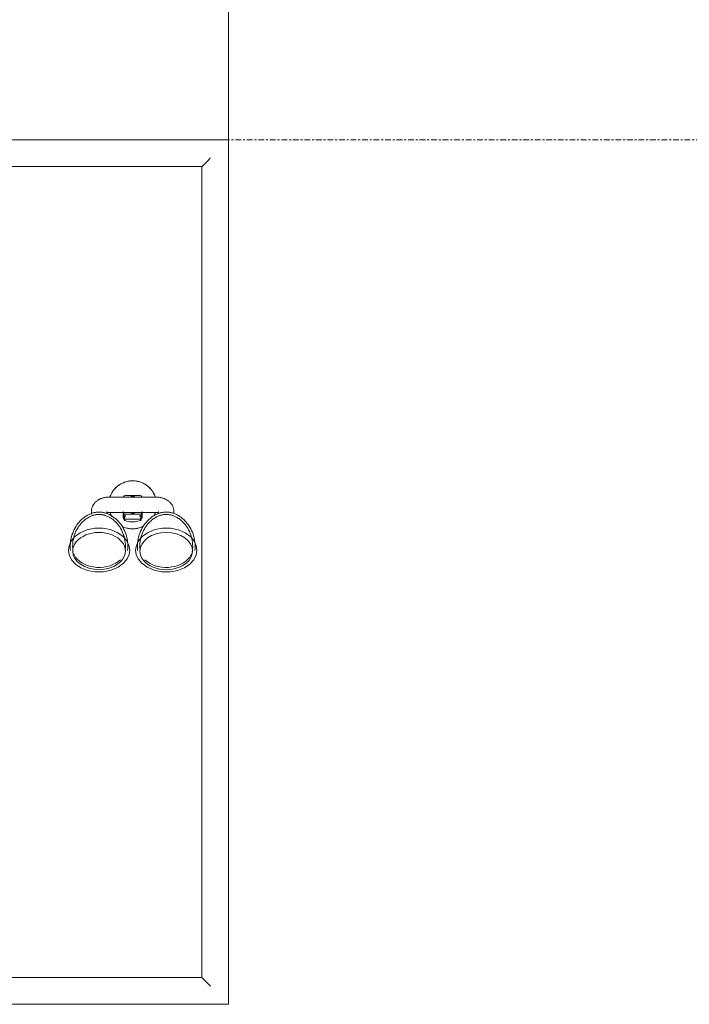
# Model space of a CAD drawing. Header units: millimetres. Extents: x -281 to 121694, y -16481 to 65128.
# Tile 50 of 256: x 15482 to 16180, y 21100 to 22125. Entities that reach past the tile are written whole.
import ezdxf

# ---------------------------------------------------------------- set-up
doc = ezdxf.new("R2010")
doc.units = ezdxf.units.MM
doc.linetypes.add('Grid Line', pattern=[12, 6, -2, 2, -2])
for name, color, linetype, lineweight in [('A--L$01A__Algemeen', 7, 'Continuous', 5), ('A--L$07A__Stramien', 1, 'Continuous', 5), ('A--L74__VasteSanitaireVoorz', 1, 'Continuous', 5), ('A--L82__LosseGebruikersInvent', 1, 'Continuous', 5)]:
    doc.layers.add(name, color=color, linetype=linetype, lineweight=lineweight)

# ---------------------------------------------------------------- blocks, each defined once
blk = doc.blocks.new('NLRS_82_FU_UN_lab en spoel tafels_gen_kad - labtafel zonder onderkast dxbxh 900x1200x950-V237-L_80_ 14')
at = {"layer": 'A--L$01A__Algemeen'}
for p, q in [((-600, 262.7), (-600, -637.3)), ((600, 262.7), (300, 262.7)), ((600, -637.3), (600, 262.7)), ((-600, -637.3), (600, -637.3))]:
    blk.add_line(p, q, dxfattribs=at)
blk = doc.blocks.new('NLRS_82_FU_UN_spoekbak_gen_kad - spoelbak dxbxh 900x900x957-V377-L_80_ 14')
at = {"layer": 'A--L$01A__Algemeen'}
for p, q in [((450, 322.7), (-450, 322.7)), ((450, -577.3), (450, 322.7)), ((423.7, 296.4), (429.3, 301.9)), ((422, 294.7), (-422, 294.7)), ((422, 294.7), (0, 294.7)), ((422, -549.3), (422, 294.7)), ((422, -549.3), (422, 294.7)), ((-422, -549.3), (422, -549.3)), ((0, -549.3), (422, -549.3)), ((429.3, -556.6), (423.7, -551.1)), ((-450, -577.3), (450, -577.3))]:
    blk.add_line(p, q, dxfattribs=at)
for points in [[(431, 303.7), (430.8, 303.5), (430.4, 303.1), (429.8, 302.4), (429.4, 302.1), (429.3, 301.9)], [(423.7, 296.4), (423.6, 296.3), (423.2, 295.9), (422.6, 295.3), (422.2, 294.9), (422, 294.7)], [(422, -549.3), (422.2, -549.5), (422.6, -550), (423.2, -550.6), (423.6, -550.9), (423.7, -551.1)], [(429.3, -556.6), (429.4, -556.8), (429.8, -557.1), (430.4, -557.7), (430.8, -558.1), (431, -558.4)]]:
    blk.add_open_spline(points, degree=3, dxfattribs=at)
at = {"layer": 'A--L74__VasteSanitaireVoorz'}
for p, q in [((375, -49.3), (325, -49.3)), ((357, -47.5), (343, -47.5)), ((307, -64.4), (307, -66.9)), ((323, -66.3), (323, -64.4)), ((325, -65.3), (375, -65.3)), ((340, -69.4), (340, -66.3)), ((340, -67), (340, -68.9)), ((340, -69.6), (340, -67.9)), ((340, -68.2), (340, -69.6)), ((340, -68.9), (343, -68.9)), ((341, -66.3), (341, -67.5)), ((341, -67.9), (341, -68.9)), ((341.4, -68.7), (343, -69.4)), ((343, -67.2), (357, -67.2)), ((357, -69.4), (358.6, -68.7)), ((357, -68.9), (360, -68.9)), ((359, -67.5), (359, -66.3)), ((359, -68.9), (359, -67.9)), ((360, -66.3), (360, -69.4)), ((360, -68.9), (360, -67)), ((360, -69.6), (360, -68.2)), ((377, -64.4), (377, -66.3)), ((393, -66.3), (393, -64.4)), ((357, -72.4), (343, -72.4))]:
    blk.add_line(p, q, dxfattribs=at)
at = {"layer": 'A--L74__VasteSanitaireVoorz', "flags": 128}
for points in [[(350, -32.3), (349, -32.3), (348, -32.4), (347, -32.5), (346, -32.6), (345, -32.8), (344.1, -33), (343.1, -33.3), (342.1, -33.6), (341.2, -33.9), (340.3, -34.3), (339.4, -34.7), (338.5, -35.1), (337.6, -35.6), (336.7, -36.1), (335.9, -36.7), (335.1, -37.3), (334.3, -37.9), (333.5, -38.5), (332.8, -39.2), (332.1, -39.9), (331.4, -40.6), (330.7, -41.4), (330.1, -42.2), (329.5, -43), (329, -43.8), (328.4, -44.7), (328, -45.5), (327.5, -46.4), (327.1, -47.3), (326.7, -48.3), (326.4, -49.2)], [(373.8, -49.7), (373.5, -48.8), (373.1, -47.8), (372.7, -46.9), (372.3, -46), (371.8, -45.1), (371.3, -44.3), (370.8, -43.4), (370.2, -42.6), (369.6, -41.8), (369, -41), (368.3, -40.3), (367.6, -39.6), (366.9, -38.9), (366.1, -38.2), (365.4, -37.6), (364.6, -37), (363.7, -36.4), (362.9, -35.9), (362, -35.4), (361.1, -34.9), (360.2, -34.5), (359.3, -34.1), (358.4, -33.8), (357.4, -33.5), (356.5, -33.2), (355.5, -32.9), (354.5, -32.7), (353.5, -32.6), (352.5, -32.5), (351.5, -32.4), (350.5, -32.3), (350, -32.3)], [(325, -49.3), (324.4, -49.3), (323.7, -49.4), (323.1, -49.4), (322.5, -49.5), (321.9, -49.5), (321.3, -49.6), (320.6, -49.8), (320, -49.9), (319.4, -50), (318.8, -50.2), (318.2, -50.4), (317.6, -50.6), (317, -50.8), (316.4, -51.1), (315.9, -51.4), (315.3, -51.6), (314.7, -52), (314.2, -52.3), (313.6, -52.6), (313.1, -53), (312.6, -53.4), (312.1, -53.8), (311.6, -54.2), (311.1, -54.7), (310.7, -55.2), (310.2, -55.7), (309.8, -56.2), (309.4, -56.8), (309, -57.4), (308.7, -58), (308.3, -58.6), (308.1, -59.2), (307.8, -59.9), (307.6, -60.6), (307.4, -61.3), (307.2, -62), (307.1, -62.7), (307, -63.5), (307, -64.2), (307, -64.4)], [(393, -64.4), (393, -63.7), (392.9, -62.9), (392.8, -62.2), (392.7, -61.5), (392.5, -60.8), (392.3, -60.1), (392, -59.4), (391.7, -58.8), (391.4, -58.1), (391.1, -57.5), (390.7, -56.9), (390.3, -56.4), (389.9, -55.8), (389.5, -55.3), (389, -54.8), (388.5, -54.4), (388, -53.9), (387.5, -53.5), (387, -53.1), (386.5, -52.7), (386, -52.4), (385.4, -52), (384.9, -51.7), (384.3, -51.4), (383.7, -51.2), (383.1, -50.9), (382.5, -50.7), (381.9, -50.5), (381.3, -50.3), (380.7, -50.1), (380.1, -49.9), (379.5, -49.8), (378.9, -49.7), (378.3, -49.6), (377.7, -49.5), (377, -49.4), (376.4, -49.4), (375.8, -49.3), (375.2, -49.3), (375, -49.3)], [(345.1, -100.6), (345, -98.4), (344.8, -96.2), (344.5, -94), (344.1, -91.8), (343.5, -89.7), (342.9, -87.7), (342.2, -85.8), (341.4, -83.9), (340.5, -82.2), (339.6, -80.6), (338.6, -79), (337.6, -77.6), (336.6, -76.3), (335.5, -75.1), (334.5, -74), (333.5, -72.9), (332.4, -72), (331.4, -71.1), (330.4, -70.4), (329.5, -69.7), (328.5, -69), (327.6, -68.5), (326.7, -68), (325.8, -67.5), (324.9, -67.1), (324.1, -66.7), (323.3, -66.4), (322.5, -66.1), (321.8, -65.9), (321.1, -65.7), (320.4, -65.5), (319.7, -65.4), (319, -65.2), (318.3, -65.1), (317.7, -65), (317, -65), (316.4, -64.9), (315.8, -64.9), (315.2, -64.9), (314.5, -64.9), (313.9, -64.9), (313.3, -64.9), (312.7, -65), (312, -65.1), (311.4, -65.2), (310.7, -65.3), (310, -65.4), (309.3, -65.6), (308.6, -65.8), (307.9, -66), (307.1, -66.3), (306.3, -66.6), (305.5, -66.9), (304.7, -67.3), (303.8, -67.7), (302.9, -68.2), (302, -68.7), (301.1, -69.3), (300.1, -70), (299.1, -70.7), (298.1, -71.5), (297.1, -72.4), (296, -73.4), (295, -74.5), (294, -75.6), (292.9, -76.9), (291.9, -78.3), (291, -79.7), (290, -81.3), (289.1, -83), (288.3, -84.8), (287.5, -86.7), (286.8, -88.6), (286.2, -90.7), (285.7, -92.8), (285.4, -95), (285.1, -97.2), (285, -99.4), (284.9, -100.6)], [(342.6, -100.6), (342.5, -98.5), (342.3, -96.4), (342, -94.4), (341.6, -92.4), (341.1, -90.4), (340.5, -88.5), (339.8, -86.7), (339.1, -85), (338.3, -83.4), (337.4, -81.8), (336.5, -80.4), (335.6, -79.1), (334.6, -77.9), (333.7, -76.7), (332.7, -75.7), (331.8, -74.7), (330.8, -73.9), (329.9, -73.1), (328.9, -72.4), (328, -71.7), (327.2, -71.1), (326.3, -70.6), (325.5, -70.2), (324.7, -69.7), (323.9, -69.4), (323.2, -69.1), (322.4, -68.8), (321.7, -68.5), (321.1, -68.3), (320.4, -68.1), (319.8, -67.9), (319.1, -67.8), (318.5, -67.7), (318, -67.6), (317.4, -67.5), (316.8, -67.4), (316.3, -67.4), (315.7, -67.4), (315.1, -67.4), (314.6, -67.4), (314, -67.4), (313.5, -67.4), (312.9, -67.5), (312.4, -67.5), (311.8, -67.6), (311.2, -67.7), (310.6, -67.9), (309.9, -68), (309.3, -68.2), (308.6, -68.4), (307.9, -68.6), (307.2, -68.9), (306.5, -69.2), (305.7, -69.5), (305, -69.9), (304.1, -70.4), (303.3, -70.9), (302.4, -71.4), (301.5, -72), (300.6, -72.7), (299.7, -73.4), (298.8, -74.3), (297.8, -75.2), (296.8, -76.2), (295.9, -77.2), (294.9, -78.4), (294, -79.7), (293.1, -81.1), (292.2, -82.5), (291.3, -84.1), (290.6, -85.8), (289.8, -87.5), (289.2, -89.4), (288.6, -91.3), (288.2, -93.3), (287.8, -95.3), (287.6, -97.4), (287.5, -99.5), (287.4, -100.6)], [(322.7, -65.8), (322.8, -65.8), (322.8, -65.8), (322.9, -65.7), (323, -65.7), (323.1, -65.6), (323.3, -65.6), (323.4, -65.5), (323.5, -65.5), (323.7, -65.5), (323.8, -65.4), (324, -65.4), (324.2, -65.4), (324.3, -65.4), (324.5, -65.3), (324.7, -65.3), (324.8, -65.3), (325, -65.3)], [(326.2, -64.9), (326.5, -65.9), (326.9, -66.8), (327.3, -67.7), (327.7, -68.6)], [(340, -64.2), (340, -66.9), (340, -68.9), (340, -69.4)], [(341, -67.5), (341, -72.1), (341, -69.6)], [(341.5, -70.9), (341.2, -70.5), (341.1, -70)], [(415.1, -100.6), (415, -98.4), (414.8, -96.2), (414.5, -94), (414.1, -91.8), (413.5, -89.7), (412.9, -87.7), (412.2, -85.8), (411.4, -83.9), (410.5, -82.2), (409.6, -80.6), (408.6, -79), (407.6, -77.6), (406.6, -76.3), (405.5, -75.1), (404.5, -74), (403.5, -72.9), (402.4, -72), (401.4, -71.1), (400.4, -70.4), (399.5, -69.7), (398.5, -69), (397.6, -68.5), (396.7, -68), (395.8, -67.5), (394.9, -67.1), (394.1, -66.7), (393.3, -66.4), (392.5, -66.1), (391.8, -65.9), (391.1, -65.7), (390.4, -65.5), (389.7, -65.4), (389, -65.2), (388.3, -65.1), (387.7, -65), (387, -65), (386.4, -64.9), (385.8, -64.9), (385.2, -64.9), (384.5, -64.9), (383.9, -64.9), (383.3, -64.9), (382.7, -65), (382, -65.1), (381.4, -65.2), (380.7, -65.3), (380, -65.4), (379.3, -65.6), (378.6, -65.8), (377.9, -66), (377.1, -66.3), (376.3, -66.6), (375.5, -66.9), (374.7, -67.3), (373.8, -67.7), (372.9, -68.2), (372, -68.7), (371.1, -69.3), (370.1, -70), (369.1, -70.7), (368.1, -71.5), (367.1, -72.4), (366, -73.4), (365, -74.5), (364, -75.6), (362.9, -76.9), (361.9, -78.3), (361, -79.7), (360, -81.3), (359.1, -83), (358.3, -84.8), (357.5, -86.7), (356.8, -88.6), (356.2, -90.7), (355.7, -92.8), (355.4, -95), (355.1, -97.2), (355, -99.4), (354.9, -100.6)], [(412.6, -100.6), (412.5, -98.5), (412.3, -96.4), (412, -94.4), (411.6, -92.4), (411.1, -90.4), (410.5, -88.5), (409.8, -86.7), (409.1, -85), (408.3, -83.4), (407.4, -81.8), (406.5, -80.4), (405.6, -79.1), (404.6, -77.9), (403.7, -76.7), (402.7, -75.7), (401.8, -74.7), (400.8, -73.9), (399.9, -73.1), (398.9, -72.4), (398, -71.7), (397.2, -71.1), (396.3, -70.6), (395.5, -70.2), (394.7, -69.7), (393.9, -69.4), (393.2, -69.1), (392.4, -68.8), (391.7, -68.5), (391.1, -68.3), (390.4, -68.1), (389.8, -67.9), (389.1, -67.8), (388.5, -67.7), (388, -67.6), (387.4, -67.5), (386.8, -67.4), (386.3, -67.4), (385.7, -67.4), (385.1, -67.4), (384.6, -67.4), (384, -67.4), (383.5, -67.4), (382.9, -67.5), (382.4, -67.5), (381.8, -67.6), (381.2, -67.7), (380.6, -67.9), (379.9, -68), (379.3, -68.2), (378.6, -68.4), (377.9, -68.6), (377.2, -68.9), (376.5, -69.2), (375.7, -69.5), (375, -69.9), (374.1, -70.4), (373.3, -70.9), (372.4, -71.4), (371.5, -72), (370.6, -72.7), (369.7, -73.4), (368.8, -74.3), (367.8, -75.2), (366.8, -76.2), (365.9, -77.2), (364.9, -78.4), (364, -79.7), (363.1, -81.1), (362.2, -82.5), (361.3, -84.1), (360.6, -85.8), (359.8, -87.5), (359.2, -89.4), (358.6, -91.3), (358.2, -93.3), (357.8, -95.3), (357.6, -97.4), (357.5, -99.5), (357.4, -100.6)], [(358.9, -70), (358.8, -70.5), (358.5, -70.9)], [(359, -69.6), (359, -72.1), (359, -67.5)], [(360, -69.4), (360, -67.6), (360, -65.1), (360, -64.2)], [(360, -66.9), (360, -68.9), (360, -69.6)], [(372, -69.1), (372.5, -68.2), (372.9, -67.3), (373.3, -66.4), (373.6, -65.4)], [(375, -65.3), (375.2, -65.3), (375.3, -65.3), (375.5, -65.3), (375.7, -65.4), (375.9, -65.4), (376, -65.4), (376.2, -65.4), (376.3, -65.5), (376.5, -65.5), (376.6, -65.5), (376.7, -65.6), (376.9, -65.6), (377, -65.7), (377.1, -65.7), (377.2, -65.8), (377.2, -65.8), (377.3, -65.8), (377.4, -65.9), (377.4, -65.9), (377.5, -65.9), (377.5, -66), (377.5, -66)], [(346.9, -104.4), (346.1, -99.2), (343.7, -94.3), (339.7, -89.8), (334, -86), (327, -83.1), (319, -81.6), (310.5, -81.7), (302.3, -83.3), (295.2, -86.4), (289.5, -90.5), (285.7, -95.4), (283.7, -99.9), (283.1, -104.4)], [(338.9, -79.7), (339.8, -80.1), (340.7, -80.5), (341.6, -80.9), (342.6, -81.2), (343.5, -81.5), (344.5, -81.7), (345.5, -81.9), (346.5, -82.1), (347.5, -82.2), (348.5, -82.3), (349.5, -82.3), (350, -82.3)], [(341, -72.2), (341, -72.5), (341.2, -72.9), (341.3, -73.2), (341.5, -73.4), (341.8, -73.7), (342.2, -73.8)], [(342.2, -73.8), (343.9, -74.3), (345.5, -74.7), (347.1, -74.9), (348.5, -75), (351, -75.1), (352.7, -74.9), (355.3, -74.5), (357.8, -73.8)], [(350, -82.3), (351, -82.3), (352, -82.2), (353, -82.1), (354, -82), (355, -81.8), (355.9, -81.6), (356.9, -81.4), (357.9, -81.1), (358.8, -80.7), (359.7, -80.4), (360.6, -79.9), (361.5, -79.5)], [(353.1, -104.4), (353.9, -99.2), (356.3, -94.3), (360.3, -89.8), (366, -86), (373, -83.1), (381, -81.6), (389.5, -81.7), (397.7, -83.3), (404.8, -86.4), (410.5, -90.5), (414.3, -95.4), (416.3, -99.9), (416.9, -104.4)], [(357.8, -73.8), (358.1, -73.7), (358.3, -73.6), (358.6, -73.3), (358.8, -73.1), (358.9, -72.6), (359, -72.2)], [(284.9, -100.6), (285, -102.9), (285.2, -104.8)], [(287.4, -100.6), (287.5, -102.8), (287.7, -104.6)], [(342.3, -104.6), (342.5, -102.5), (342.6, -100.6)], [(344.8, -104.8), (345, -102.6), (345.1, -100.6)], [(354.9, -100.6), (355, -102.9), (355.2, -104.8)], [(357.4, -100.6), (357.5, -102.8), (357.7, -104.6)], [(412.3, -104.6), (412.5, -102.5), (412.6, -100.6)], [(414.8, -104.8), (415, -102.6), (415.1, -100.6)], [(283.1, -104.4), (283.9, -109.5), (286.3, -114.5), (290.3, -119), (296, -122.8), (303, -125.7), (311, -127.2), (319.5, -127.1), (327.7, -125.5), (334.8, -122.4), (340.5, -118.2), (344.3, -113.4), (346.3, -108.9), (346.9, -104.4)], [(416.9, -104.4), (416.1, -109.5), (413.7, -114.5), (409.7, -119), (404, -122.8), (397, -125.7), (389, -127.2), (380.5, -127.1), (372.3, -125.5), (365.2, -122.4), (359.5, -118.2), (355.7, -113.4), (353.7, -108.9), (353.1, -104.4)]]:
    blk.add_lwpolyline(points, dxfattribs=at)
at = {"layer": 'A--L74__VasteSanitaireVoorz'}
for radius, start, end in [(25, 120.8363, 140.1448), (25, 90, 100.9975), (25, 79.0025, 90), (25, 39.8552, 59.1637), (25, 156.9419, 161.2092), (8.8, 90, 103.0233), (8.8, 76.9767, 90), (25, 18.7908, 30.1098), (25, 201.581, 210.1098), (8.8, 258.8809, 270), (8.8, 270, 281.7841), (25, 259.0025, 270), (25, 270, 280.9975)]:
    blk.add_arc((350, -57.3), radius, start, end, dxfattribs=at)
for centre, major_axis, ratio, start_param, end_param in [((343, -50.4), (-3, 0), 0.98425, 4.712389, 5.759587), ((343, -50.4), (3, 0), 0.98425, 1.832596, 2.617994), ((357, -50.4), (3, 0), 0.98425, 0.523599, 1.570796), ((357, -50.4), (3, 0), 0.98425, 0.523599, 1.308997), ((343, -64.2), (3, 0), 0.98425, 3.665191, 4.712389), ((343, -67.5), (2, 0), 0.961631, 3.141768, 3.811137), ((357, -64.2), (-3, 0), 0.98425, 1.570796, 2.617994), ((357, -67.5), (2, 0), 0.961631, 5.613641, 6.28301), ((315, -105.5), (27.4, 0), 0.707107, 0, 3.141593), ((385, -105.5), (-27.4, 0), 0.707107, 3.141593, 6.283185), ((315, -105.5), (27.4, 0), 0.707107, 3.141593, 6.283185), ((315, -103.1), (27.4, 0), 0.707107, 3.228433, 3.312917), ((315, -103.1), (27.4, 0), 0.707107, 3.425235, 3.56242), ((315, -103.1), (27.4, 0), 0.707107, 3.609518, 5.654867), ((385, -105.5), (-27.4, 0), 0.707107, 0, 3.141593), ((385, -103.1), (27.4, 0), 0.707107, 3.769911, 5.81526), ((385, -103.1), (27.4, 0), 0.707107, 5.862358, 5.999543), ((385, -103.1), (27.4, 0), 0.707107, 6.111861, 6.196345)]:
    blk.add_ellipse(centre, major_axis=major_axis, ratio=ratio, start_param=start_param, end_param=end_param, dxfattribs=at)
for points, knots in [([(343, -72.4), (342.5, -72.4), (341.9, -72.2), (341.1, -71.8), (340.6, -71.2), (340.1, -70.4), (340, -69.8), (340, -69.4)], [0, 0, 0, 0, 0.285714, 0.428571, 0.571429, 0.785714, 1, 1, 1, 1]), ([(340, -69.6), (340, -70.1), (340.2, -70.7), (340.6, -71.5), (341.1, -72), (341.5, -72.2), (341.7, -72.3)], [0, 0, 0, 0, 0.2857143, 0.4285714, 0.5714286, 0.7142857, 0.7142857, 0.7142857, 0.7142857]), ([(360, -69.4), (360, -69.9), (359.8, -70.5), (359.4, -71.3), (358.8, -71.8), (358, -72.3), (357.3, -72.4), (357, -72.4)], [0, 0, 0, 0, 0.285714, 0.428571, 0.571429, 0.785714, 1, 1, 1, 1]), ([(358.3, -72.3), (358.5, -72.2), (358.9, -72), (359.4, -71.4), (359.9, -70.6), (360, -69.9), (360, -69.6)], [0.2857143, 0.2857143, 0.2857143, 0.2857143, 0.4285714, 0.5714286, 0.7857143, 1, 1, 1, 1])]:
    blk.add_open_spline(points, degree=3, knots=knots, dxfattribs=at)
for points in [[(341.4, -68.7), (341.6, -71.6), (341.9, -73.2), (342.1, -73.7)], [(357.9, -73.7), (358.1, -73.2), (358.4, -71.6), (358.6, -68.7)]]:
    blk.add_open_spline(points, degree=3, dxfattribs=at)

msp = doc.modelspace()

# ---------------------------------------------------------------- linework, layer by layer
at = {"layer": 'A--L$07A__Stramien', "linetype": 'Grid Line'}
msp.add_line((100373, 22000), (-281.1, 22000), dxfattribs=at)

# ---------------------------------------------------------------- block references
at = {"layer": 'A--L82__LosseGebruikersInvent', "rotation": 180}
msp.add_blockref('NLRS_82_FU_UN_lab en spoel tafels_gen_kad - labtafel zonder onderkast dxbxh 900x1200x950-V237-L_80_ 14', (15100, 22262.7), dxfattribs=at)
at = {"layer": 'A--L82__LosseGebruikersInvent'}
msp.add_blockref('NLRS_82_FU_UN_spoekbak_gen_kad - spoelbak dxbxh 900x900x957-V377-L_80_ 14', (15250, 21677.3), dxfattribs=at)

doc.saveas('drawing.dxf')
